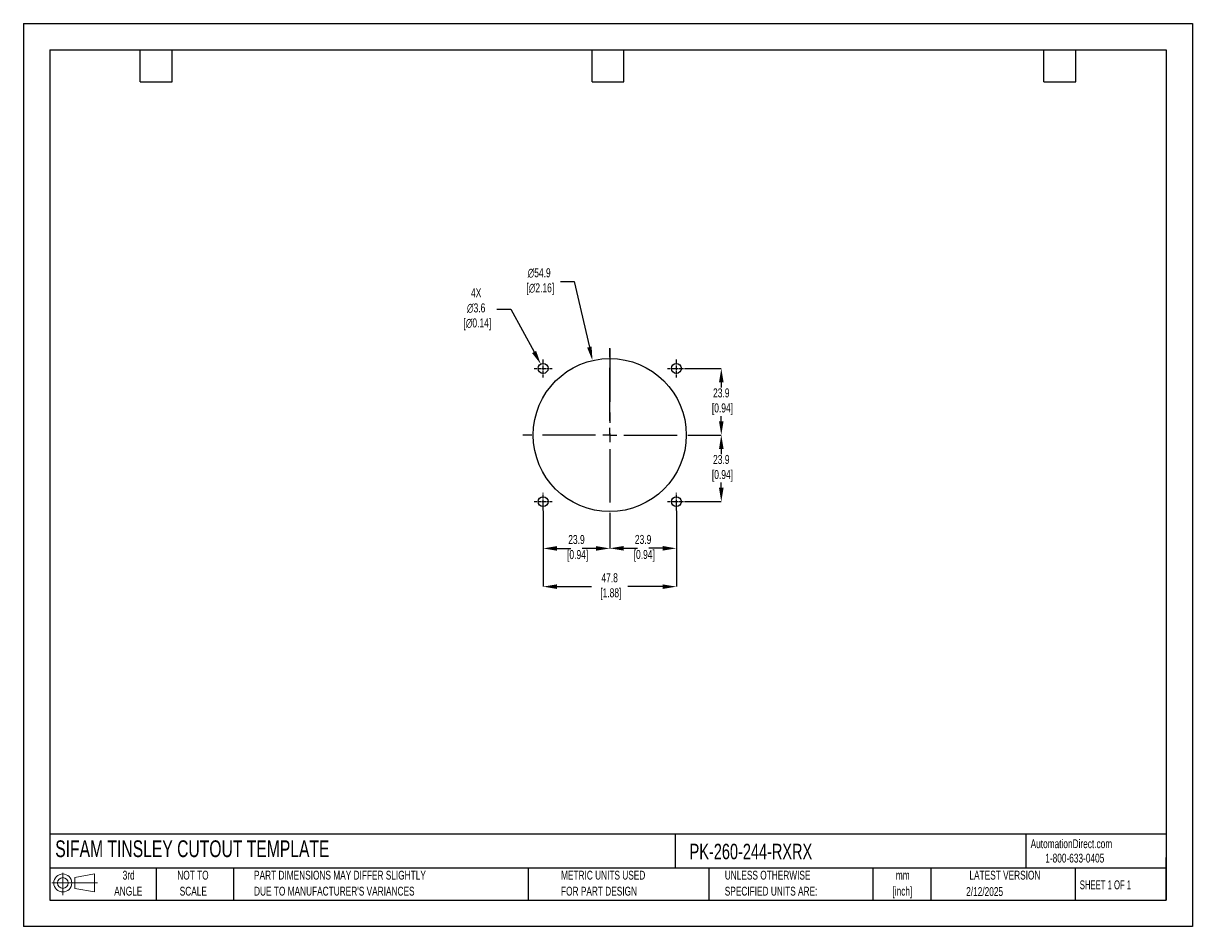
# Model space of a CAD drawing. Header units: millimetres. Extents: x 0 to 419, y 0 to 324.
import ezdxf

# ---------------------------------------------------------------- set-up
doc = ezdxf.new("R2010")
doc.units = ezdxf.units.MM
doc.header["$LTSCALE"] = 1.5
doc.header["$PDSIZE"] = -1
doc.linetypes.add('CENTERX2', pattern=[20.32, 12.7, -2.54, 2.54, -2.54])
for name, color, linetype in [('1', 7, 'Continuous'), ('CENTER', 40, 'CENTERX2'), ('SLD-DEFPOINTS', 7, 'Continuous')]:
    doc.layers.add(name, color=color, linetype=linetype)
doc.layers.add('DIMENSIONS', color=140, linetype='Continuous', lineweight=25)
doc.layers.add('TEXT', color=140, linetype='Continuous', lineweight=25)
doc.styles.add('SLDTEXTSTYLE0', font='TXT', dxfattribs={"width": 0.7})
doc.styles.add('SLDTEXTSTYLE1', font='TXT', dxfattribs={"width": 0.65})
doc.dimstyles.new('SLDDIMSTYLE0', dxfattribs={"dimtxt": 3.237012, "dimasz": 4.953, "dimexe": 0, "dimexo": 0.0625, "dimgap": 0.809253, "dimtad": 0, "dimtih": 1, "dimtoh": 1, "dimrnd": 1e-09, "dimzin": 12, "dimdsep": 46, "dimtxsty": 'SLDTEXTSTYLE0', "dimsah": 1, "dimcen": 0, "dimadec": 0, "dimazin": 3, "dimtfac": 1, "dimtofl": 0, "dimtmove": 0, "dimatfit": 3, "dimfxl": 0, "dimfrac": 2, "dimtolj": 1, "dimtzin": 12, "dimarcsym": 0})

# ---------------------------------------------------------------- blocks, each defined once
blk = doc.blocks.new('Block11')
at = {"color": 7, "linetype": 'Continuous', "lineweight": 18}
for p, q in [((0, 4.32), (16.31, 4.32)), ((3.88, 7.97), (3.88, 0)), ((8.22, 6.25), (15.26, 7.55)), ((8.22, 2.39), (8.22, 6.25)), ((15.26, 7.55), (15.26, 1.1)), ((8.22, 2.39), (15.26, 1.1))]:
    blk.add_line(p, q, dxfattribs=at)
for radius in [3.23, 1.93]:
    blk.add_circle((3.88, 4.32), radius, dxfattribs=at)
blk = doc.blocks.new('Block12')
at = {"layer": 'SLD-DEFPOINTS'}
blk.add_blockref('Block11', (0, 0), dxfattribs=at)
blk = doc.blocks.new('SW_NOTE_0_1')
at = {"layer": 'TEXT', "color": 0, "linetype": 'CENTERX2', "lineweight": 18, "char_height": 3.175, "attachment_point": 2, "style": 'SLDTEXTSTYLE0'}
for s, insert in [('mm', (4.27, 4.09)), ('[inch]', (4.14, -1.64))]:
    blk.add_mtext(s, dxfattribs=dict(at, insert=insert))
blk = doc.blocks.new('SW_NOTE_0_2')
at = {"layer": 'TEXT', "color": 0, "linetype": 'CENTERX2', "lineweight": 18, "char_height": 3.175, "attachment_point": 1, "style": 'SLDTEXTSTYLE0'}
for s, insert in [('UNLESS OTHERWISE', (0, 4.09)), ('SPECIFIED UNITS ARE:', (0, -1.64))]:
    blk.add_mtext(s, dxfattribs=dict(at, insert=insert))
blk = doc.blocks.new('SW_NOTE_0_3')
at = {"layer": 'TEXT', "color": 0, "linetype": 'CENTERX2', "lineweight": 18, "char_height": 3.175, "attachment_point": 1, "style": 'SLDTEXTSTYLE0'}
for s, insert in [('PART DIMENSIONS MAY DIFFER SLIGHTLY', (0, 4.09)), ("DUE TO MANUFACTURER'S VARIANCES", (0, -1.64))]:
    blk.add_mtext(s, dxfattribs=dict(at, insert=insert))
blk = doc.blocks.new('SW_NOTE_0_4')
at = {"layer": 'TEXT', "color": 0, "linetype": 'CENTERX2', "lineweight": 18, "char_height": 3.175, "attachment_point": 2, "style": 'SLDTEXTSTYLE0'}
for s, insert in [('NOT TO', (7.89, 4.09)), ('SCALE', (8.03, -1.64))]:
    blk.add_mtext(s, dxfattribs=dict(at, insert=insert))
blk = doc.blocks.new('SW_NOTE_0_5')
at = {"layer": 'TEXT', "color": 0, "linetype": 'CENTERX2', "lineweight": 18, "char_height": 3.175, "attachment_point": 2, "style": 'SLDTEXTSTYLE0'}
for s, insert in [('3rd', (3.47, 4.09)), ('ANGLE', (3.33, -1.64))]:
    blk.add_mtext(s, dxfattribs=dict(at, insert=insert))
blk = doc.blocks.new('SW_NOTE_0_6')
at = {"layer": 'TEXT', "color": 0, "linetype": 'CENTERX2', "lineweight": 18, "char_height": 3.175, "attachment_point": 1, "style": 'SLDTEXTSTYLE0'}
for s, insert in [('METRIC UNITS USED', (0, 4.09)), ('FOR PART DESIGN', (0, -1.64))]:
    blk.add_mtext(s, dxfattribs=dict(at, insert=insert))
blk = doc.blocks.new('SW_CENTERMARKSYMBOL_0')
at = {"layer": 'CENTER', "color": 0}
for p, q in [((0, 5.08), (0, 31.2)), ((-5.08, 0), (-31.2, 0)), ((0, 0), (-2.54, 0)), ((0, 0), (0, 2.54)), ((0, 0), (0, -2.54)), ((0, 0), (2.54, 0)), ((5.08, 0), (31.2, 0)), ((0, -5.08), (0, -31.2))]:
    blk.add_line(p, q, dxfattribs=at)
blk = doc.blocks.new('*D21')
at = {"layer": 'Defpoints', "color": 0}
for p in [(234.07, 149.18), (210.19, 145.06), (234.07, 135.64)]:
    blk.add_point(p, dxfattribs=at)
at = {"layer": 'DIMENSIONS', "color": 0, "lineweight": -2}
for p, q in [((234.07, 149.12), (234.07, 135.64)), ((210.19, 145), (210.19, 135.64)), ((215.14, 135.64), (220.09, 135.64)), ((229.11, 135.64), (224.16, 135.64))]:
    blk.add_line(p, q, dxfattribs=at)
at = {"layer": 'DIMENSIONS', "color": 0}
for points in [[(215.14, 136.47), (215.14, 134.82), (210.19, 135.64)], [(229.11, 136.47), (229.11, 134.82), (234.07, 135.64)]]:
    blk.add_solid(points, dxfattribs=at)
at = {"layer": 'DIMENSIONS', "color": 0, "insert": (222.13, 135.64), "char_height": 3.237, "attachment_point": 5, "style": 'SLDTEXTSTYLE0'}
blk.add_mtext('\\A1;23.9\\P [0.94]', dxfattribs=at)
blk = doc.blocks.new('*D22')
at = {"layer": 'Defpoints', "color": 0}
for p in [(186.31, 149.18), (234.07, 149.18), (234.07, 121.9)]:
    blk.add_point(p, dxfattribs=at)
at = {"layer": 'DIMENSIONS', "color": 0, "lineweight": -2}
for p, q in [((186.31, 149.12), (186.31, 121.9)), ((234.07, 149.12), (234.07, 121.9)), ((191.26, 121.9), (203.67, 121.9)), ((229.11, 121.9), (216.62, 121.9))]:
    blk.add_line(p, q, dxfattribs=at)
at = {"layer": 'DIMENSIONS', "color": 0}
for points in [[(191.26, 122.72), (191.26, 121.07), (186.31, 121.9)], [(229.11, 122.72), (229.11, 121.07), (234.07, 121.9)]]:
    blk.add_solid(points, dxfattribs=at)
at = {"layer": 'DIMENSIONS', "color": 0, "insert": (210.15, 121.9), "char_height": 3.237, "attachment_point": 5, "style": 'SLDTEXTSTYLE0'}
blk.add_mtext('\\A1;47.8\\P [1.88]', dxfattribs=at)
blk = doc.blocks.new('*D23')
at = {"layer": 'Defpoints', "color": 0}
for p in [(241.38, 176.25), (237.26, 152.37), (250.16, 152.37)]:
    blk.add_point(p, dxfattribs=at)
at = {"layer": 'DIMENSIONS', "color": 0, "lineweight": -2}
for p, q in [((241.44, 176.25), (250.16, 176.25)), ((250.16, 171.3), (250.16, 169.44)), ((250.16, 157.33), (250.16, 159.19)), ((237.32, 152.37), (250.16, 152.37))]:
    blk.add_line(p, q, dxfattribs=at)
at = {"layer": 'DIMENSIONS', "color": 0}
for points in [[(249.34, 171.3), (250.99, 171.3), (250.16, 176.25)], [(249.34, 157.33), (250.99, 157.33), (250.16, 152.37)]]:
    blk.add_solid(points, dxfattribs=at)
at = {"layer": 'DIMENSIONS', "color": 0, "insert": (250.16, 164.31), "char_height": 3.237, "attachment_point": 5, "style": 'SLDTEXTSTYLE0'}
blk.add_mtext('\\A1;23.9\\P [0.94]', dxfattribs=at)
blk = doc.blocks.new('*D24')
at = {"layer": 'Defpoints', "color": 0}
for p in [(237.26, 200.13), (241.38, 176.25), (250.16, 176.25)]:
    blk.add_point(p, dxfattribs=at)
at = {"layer": 'DIMENSIONS', "color": 0, "lineweight": -2}
for p, q in [((237.32, 200.13), (250.16, 200.13)), ((250.16, 195.18), (250.16, 193.32)), ((250.16, 181.21), (250.16, 183.07)), ((241.44, 176.25), (250.16, 176.25))]:
    blk.add_line(p, q, dxfattribs=at)
at = {"layer": 'DIMENSIONS', "color": 0}
for points in [[(249.34, 195.18), (250.99, 195.18), (250.16, 200.13)], [(249.34, 181.21), (250.99, 181.21), (250.16, 176.25)]]:
    blk.add_solid(points, dxfattribs=at)
at = {"layer": 'DIMENSIONS', "color": 0, "insert": (250.16, 188.19), "char_height": 3.237, "attachment_point": 5, "style": 'SLDTEXTSTYLE0'}
blk.add_mtext('\\A1;23.9\\P [0.94]', dxfattribs=at)
blk = doc.blocks.new('*D25')
at = {"layer": 'Defpoints', "color": 0}
for p in [(186.31, 149.18), (210.19, 145.06), (186.31, 135.61)]:
    blk.add_point(p, dxfattribs=at)
at = {"layer": 'DIMENSIONS', "color": 0, "lineweight": -2}
for p, q in [((186.31, 149.12), (186.31, 135.61)), ((210.19, 145), (210.19, 135.61)), ((191.26, 135.61), (196.21, 135.61)), ((205.23, 135.61), (200.28, 135.61))]:
    blk.add_line(p, q, dxfattribs=at)
at = {"layer": 'DIMENSIONS', "color": 0}
for points in [[(191.26, 136.43), (191.26, 134.78), (186.31, 135.61)], [(205.23, 136.43), (205.23, 134.78), (210.19, 135.61)]]:
    blk.add_solid(points, dxfattribs=at)
at = {"layer": 'DIMENSIONS', "color": 0, "insert": (198.25, 135.61), "char_height": 3.237, "attachment_point": 5, "style": 'SLDTEXTSTYLE0'}
blk.add_mtext('\\A1;23.9\\P [0.94]', dxfattribs=at)
blk = doc.blocks.new('*D26')
at = {"layer": 'Defpoints', "color": 0}
for p in [(203.99, 202.98), (216.38, 149.53)]:
    blk.add_point(p, dxfattribs=at)
at = {"layer": 'DIMENSIONS', "color": 0, "lineweight": -2}
for p, q in [((192.49, 231.25), (197.44, 231.25)), ((197.44, 231.25), (202.88, 207.8))]:
    blk.add_line(p, q, dxfattribs=at)
at = {"layer": 'DIMENSIONS', "color": 0}
blk.add_solid([(203.68, 207.99), (202.07, 207.62), (203.99, 202.98)], dxfattribs=at)
at = {"layer": 'DIMENSIONS', "color": 0, "insert": (184.88, 231.25), "char_height": 3.237, "attachment_point": 5, "style": 'SLDTEXTSTYLE0'}
blk.add_mtext('\\A1;∅54.9\\P [∅2.16]', dxfattribs=at)
blk = doc.blocks.new('*D27')
at = {"layer": 'Defpoints', "color": 0}
for p in [(185.45, 201.69), (187.16, 198.57)]:
    blk.add_point(p, dxfattribs=at)
at = {"layer": 'DIMENSIONS', "color": 0, "lineweight": -2}
for p, q in [((169.72, 221.36), (174.67, 221.36)), ((174.67, 221.36), (183.07, 206.04))]:
    blk.add_line(p, q, dxfattribs=at)
at = {"layer": 'DIMENSIONS', "color": 0}
blk.add_solid([(183.79, 206.43), (182.34, 205.64), (185.45, 201.69)], dxfattribs=at)
at = {"layer": 'DIMENSIONS', "color": 0, "insert": (162.3, 221.36), "char_height": 3.237, "attachment_point": 5, "style": 'SLDTEXTSTYLE0'}
blk.add_mtext('\\A1;4X\\P∅3.6\\P [∅0.14]', dxfattribs=at)

msp = doc.modelspace()

# ---------------------------------------------------------------- linework, layer by layer
at = {"color": 7, "linetype": 'Continuous'}
for p, q in [((0, 323.85), (0, 0)), ((0, 323.85), (419.1, 323.85)), ((419.1, 323.85), (419.1, 0)), ((419.1, 0), (0, 0))]:
    msp.add_line(p, q, dxfattribs=at)
at = {"layer": '1', "color": 1, "linetype": 'Continuous'}
for centre, radius in [((210.19, 176.25), 27.43), ((186.31, 200.13), 1.78), ((234.07, 200.13), 1.78), ((186.31, 152.37), 1.78), ((234.07, 152.37), 1.78)]:
    msp.add_circle(centre, radius, dxfattribs=at)
at = {"layer": 'CENTER'}
msp.add_line((210.19, 207.25), (210.19, 176.25), dxfattribs=at)
at = {"layer": 'CENTER', "ltscale": 0.05}
for p, q in [((186.31, 196.94), (186.31, 203.32)), ((234.07, 196.94), (234.07, 203.32)), ((183.12, 200.13), (189.5, 200.13)), ((230.88, 200.13), (237.26, 200.13)), ((186.31, 149.18), (186.31, 155.56)), ((234.07, 149.18), (234.07, 155.56)), ((183.12, 152.37), (189.5, 152.37)), ((230.88, 152.37), (237.26, 152.37))]:
    msp.add_line(p, q, dxfattribs=at)
at = {"layer": 'TEXT'}
for p, q in [((9.52, 314.32), (409.57, 314.32)), ((9.52, 314.32), (9.52, 9.52)), ((41.91, 302.89), (41.91, 314.32)), ((53.34, 302.89), (53.34, 314.32)), ((203.83, 302.89), (203.83, 314.32)), ((215.26, 302.89), (215.26, 314.32)), ((365.76, 302.89), (365.76, 314.32)), ((377.19, 302.89), (377.19, 314.32)), ((409.57, 314.32), (409.57, 9.52)), ((41.91, 302.89), (53.34, 302.89)), ((203.83, 302.89), (215.26, 302.89)), ((365.76, 302.89), (377.19, 302.89)), ((409.57, 33.19), (9.52, 33.19)), ((233.64, 33.19), (233.64, 20.95)), ((359.36, 33.19), (359.36, 20.95)), ((409.57, 9.52), (409.57, 24.77)), ((409.57, 20.95), (9.52, 20.95)), ((47.62, 20.95), (47.62, 9.52)), ((75.32, 20.95), (75.32, 9.52)), ((180.97, 20.95), (180.97, 9.52)), ((245.67, 20.95), (245.67, 9.52)), ((304.54, 20.95), (304.54, 9.52)), ((325.22, 20.95), (325.22, 9.52)), ((377.02, 20.95), (377.02, 9.52)), ((9.52, 9.52), (409.57, 9.52))]:
    msp.add_line(p, q, dxfattribs=at)

# ---------------------------------------------------------------- block references
at = {"layer": 'CENTER'}
msp.add_blockref('SW_CENTERMARKSYMBOL_0', (210.19, 176.25), dxfattribs=at)
at = {"layer": 'SLD-DEFPOINTS'}
msp.add_blockref('Block12', (10.26, 11.33), dxfattribs=at)
at = {"layer": 'TEXT', "linetype": 'CENTERX2', "lineweight": 18}
for name, p in [('SW_NOTE_0_5', (34.27, 15.95)), ('SW_NOTE_0_4', (52.89, 15.95)), ('SW_NOTE_0_3', (82.68, 15.95)), ('SW_NOTE_0_6', (192.72, 15.95)), ('SW_NOTE_0_2', (251.41, 15.95)), ('SW_NOTE_0_1', (310.93, 15.95))]:
    msp.add_blockref(name, p, dxfattribs=at)

# ---------------------------------------------------------------- texts
at = {"layer": 'TEXT', "linetype": 'CENTERX2', "lineweight": 25, "attachment_point": 1, "style": 'SLDTEXTSTYLE0'}
for s, insert, char_height in [('SIFAM TINSLEY CUTOUT TEMPLATE', (11.42, 30.93), 6), ('PK-260-244-RXRX', (238.81, 29.71), 5.5562)]:
    msp.add_mtext(s, dxfattribs=dict(at, insert=insert, char_height=char_height))
at = {"layer": 'TEXT', "linetype": 'CENTERX2', "lineweight": 18, "char_height": 3.175}
for s, insert, attachment_point, style in [('AutomationDirect.com', (361.04, 31.31), 1, 'SLDTEXTSTYLE0'), ('1-800-633-0405', (366.29, 26.16), 1, 'SLDTEXTSTYLE0'), ('LATEST VERSION', (351.83, 20.05), 2, 'SLDTEXTSTYLE0'), ('2/12/2025', (344.55, 14.16), 2, 'SLDTEXTSTYLE0'), ('SHEET 1 OF 1', (378.66, 16.58), 1, 'SLDTEXTSTYLE1')]:
    msp.add_mtext(s, dxfattribs=dict(at, insert=insert, attachment_point=attachment_point, style=style))

# ---------------------------------------------------------------- dimensions: what is measured, and where the dimension line sits
at = {"layer": 'DIMENSIONS'}
for p1, p2, text, picture, middle in [((216.38, 149.53), (203.99, 202.98), '<>\\P[]', '*D26', (184.88, 231.25)), ((187.16, 198.57), (185.45, 201.69), '4X\\P<>\\P[]', '*D27', (162.3, 221.36))]:
    dim = msp.add_diameter_dim_2p(p1=p1, p2=p2, text=text, dimstyle='SLDDIMSTYLE0', override={"dimdec": 1}, dxfattribs=at)
    dim.commit()
    dim.dimension.update_dxf_attribs({"geometry": picture, "text_midpoint": middle, "dimtype": 163})
for base, p1, p2, picture, middle in [((250.16, 176.25), (237.26, 200.13), (241.38, 176.25), '*D24', (250.16, 188.19)), ((250.16, 152.37), (241.38, 176.25), (237.26, 152.37), '*D23', (250.16, 164.31))]:
    dim = msp.add_linear_dim(base=base, p1=p1, p2=p2, angle=90, text='<>\\P[]', dimstyle='SLDDIMSTYLE0', override={"dimdec": 1}, dxfattribs=at)
    dim.commit()
    dim.dimension.update_dxf_attribs({"geometry": picture, "text_midpoint": middle})
dim = msp.add_linear_dim(base=(234.07, 121.9), p1=(186.31, 149.18), p2=(234.07, 149.18), text='<>\\P[]', dimstyle='SLDDIMSTYLE0', override={"dimdec": 1}, dxfattribs=at)
dim.commit()
dim.dimension.update_dxf_attribs({"geometry": '*D22', "text_midpoint": (210.15, 121.9), "dimtype": 160})
for base, p2, picture, middle in [((186.31, 135.61), (186.31, 149.18), '*D25', (198.25, 135.61)), ((234.07, 135.64), (234.07, 149.18), '*D21', (222.13, 135.64))]:
    dim = msp.add_linear_dim(base=base, p1=(210.19, 145.06), p2=p2, text='<>\\P[]', dimstyle='SLDDIMSTYLE0', override={"dimdec": 1}, dxfattribs=at)
    dim.commit()
    dim.dimension.update_dxf_attribs({"geometry": picture, "text_midpoint": middle})

doc.saveas('drawing.dxf')
